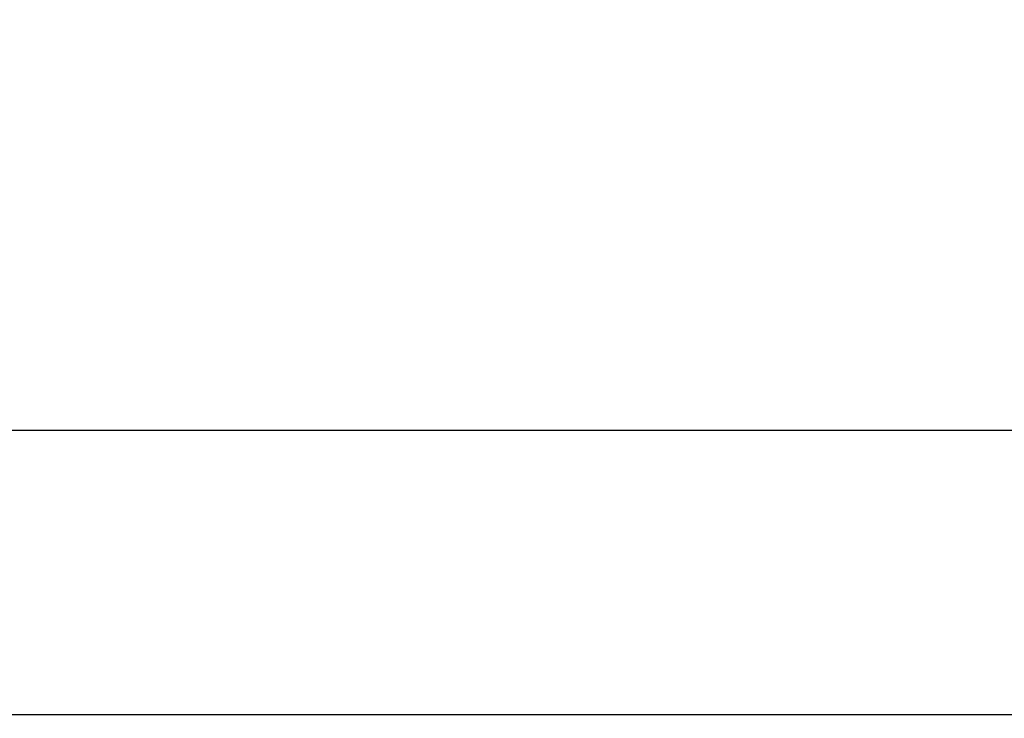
# Model space of a CAD drawing. Header units: millimetres. Extents: x 0 to 420, y 0 to 297.
# Tile 83 of 119: x 203.45 to 212.85, y 231.65 to 238.32. Entities that reach past the tile are written whole.
import ezdxf

# ---------------------------------------------------------------- set-up
doc = ezdxf.new("R2010")
doc.units = ezdxf.units.MM
doc.layers.add('QUOTE', color=174, linetype='Continuous')
doc.styles.add('SLDTEXTSTYLE3', font='TXT', dxfattribs={"width": 0.75})
doc.dimstyles.new('SLDDIMSTYLE0', dxfattribs={"dimtxt": 3, "dimasz": 3, "dimexe": 0, "dimexo": 0.0625, "dimgap": 0.75, "dimtad": 1, "dimlfac": 30.31081, "dimrnd": 1e-09, "dimzin": 12, "dimdsep": 46, "dimtxsty": 'SLDTEXTSTYLE3', "dimsah": 1, "dimcen": 0.09, "dimadec": 0, "dimazin": 3, "dimtfac": 1, "dimtdec": 3, "dimtofl": 0, "dimtmove": 0, "dimatfit": 3, "dimfxl": 0, "dimfrac": 2, "dimtolj": 1, "dimtzin": 12, "dimarcsym": 0})

# ---------------------------------------------------------------- blocks, each defined once
blk = doc.blocks.new('_D')
at = {"layer": 'QUOTE'}
for p, q in [((56.5644, 232.7921), (56.5644, 236.3967)), ((221.5221, 232.7921), (221.5221, 236.3967)), ((221.5221, 234.3967), (56.5644, 234.3967))]:
    blk.add_line(p, q, dxfattribs=at)
for points in [[(56.5644, 234.3967), (59.5644, 233.8967), (59.5644, 234.8967)], [(221.5221, 234.3967), (218.5221, 234.8967), (218.5221, 233.8967)]]:
    blk.add_solid(points, dxfattribs=at)
at = {"layer": 'QUOTE', "insert": (134.6099, 238.2639), "char_height": 3, "attachment_point": 1, "style": 'SLDTEXTSTYLE3'}
blk.add_mtext('5000', dxfattribs=at)

msp = doc.modelspace()

# ---------------------------------------------------------------- linework, layer by layer
at = {"color": 7, "linetype": 'Continuous', "lineweight": 25}
msp.add_line((220.28881, 231.68288), (56.56441, 231.68288), dxfattribs=at)

# ---------------------------------------------------------------- dimensions: what is measured, and where the dimension line sits
at = {"layer": 'QUOTE'}
dim = msp.add_linear_dim(base=(56.56441, 234.3967), p1=(221.52206, 230.79211), p2=(56.56441, 230.79211), dimstyle='SLDDIMSTYLE0', dxfattribs=at)
dim.commit()
dim.dimension.update_dxf_attribs({"geometry": '_D', "text_midpoint": (139.04324, 234.3967), "dimtype": 160})

doc.saveas('drawing.dxf')
